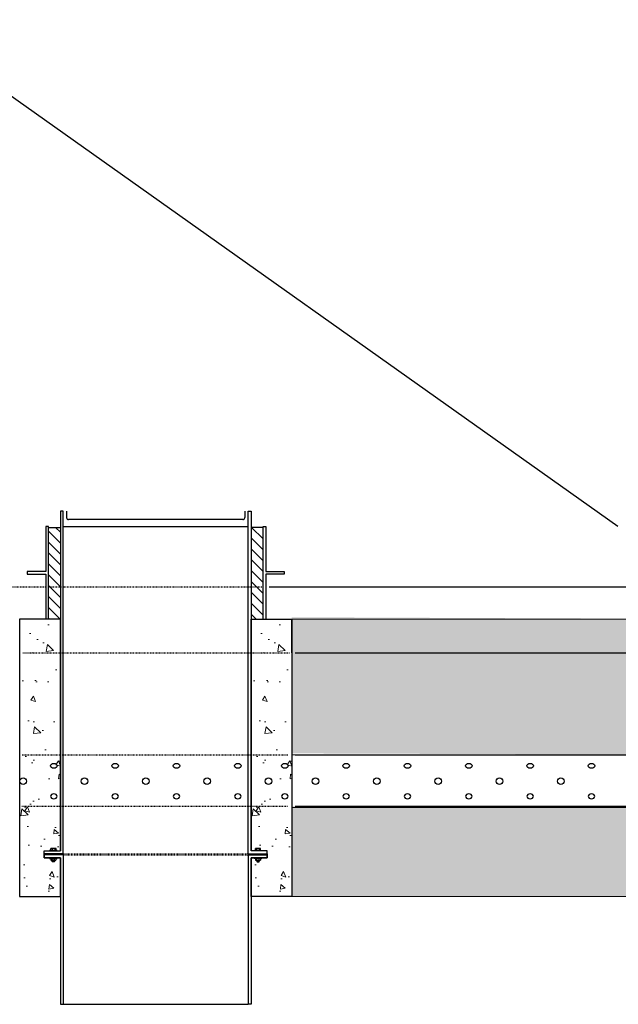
# Model space of a CAD drawing. Header units: inches. Extents: x -52 to 1181, y -619 to 642.
# Tile 7 of 13: x 222 to 300, y 148 to 276. Entities that reach past the tile are written whole.
import ezdxf

# ---------------------------------------------------------------- set-up
doc = ezdxf.new("R2010")
doc.units = ezdxf.units.IN
doc.header["$MEASUREMENT"] = 0
doc.linetypes.add('Dash 1_16_', pattern=[0.125, 0.0625, -0.0625])
doc.linetypes.add('IMPORT-DASHED _3_', pattern=[0.070312, 0.046875, -0.023438])
doc.layers.add('A-ANNO-PATT', color=1, linetype='Continuous', lineweight=25)
doc.layers.add('S-TRCH-PATT', color=8, linetype='Continuous', lineweight=18)
for name, color, linetype in [('A-DETL', 90, 'Continuous'), ('A-DETL-THIN', 151, 'Continuous'), ('P-PIPE', 3, 'Continuous')]:
    doc.layers.add(name, color=color, linetype=linetype)
doc.layers.add('A-FLOR-PATT', color=9, linetype='Continuous', lineweight=18, true_color=0x808080)
doc.layers.add('A-WALL-PATT', color=9, linetype='Continuous', lineweight=18, true_color=0x808080)
pattern_1 = [(315, (25.004, 6), (0.7071068, 0.7071068), [])]

msp = doc.modelspace()

# ---------------------------------------------------------------- hatches: boundary and pattern name
at = {"layer": 'A-FLOR-PATT', "lineweight": -3}
h = msp.add_hatch(dxfattribs=at)
h.set_pattern_fill('ANSI31', color=8, scale=8, angle=-90, style=0)
h.set_pattern_definition(pattern_1)
h.paths.add_polyline_path([(227.62, 203.67), (227.62, 209.91), (226.06, 209.91), (226.06, 198), (227.62, 198), (227.62, 202.53)])
h = msp.add_hatch(dxfattribs=at)
h.set_pattern_fill('ANSI31', color=8, scale=8, angle=-90, style=0)
h.set_pattern_definition(pattern_1)
h.paths.add_polyline_path([(252.38, 203.67), (252.38, 209.91), (253.94, 209.91), (253.94, 198), (252.38, 198), (252.38, 202.53)])
h = msp.add_hatch(color=8, dxfattribs=at)
h.paths.add_polyline_path([(225.53, 167.37), (226.56, 167.37), (226.56, 167.53), (225.53, 167.53)])
h.paths.add_polyline_path([(226.88, 167.53), (226.88, 167.37), (228, 167.37), (228, 167.53), (227.6, 167.53)])
h = msp.add_hatch(color=8, dxfattribs=at)
h.paths.add_polyline_path([(254.47, 167.37), (253.44, 167.37), (253.44, 167.53), (254.47, 167.53)])
h.paths.add_polyline_path([(253.12, 167.53), (253.12, 167.37), (252, 167.37), (252, 167.53), (252.4, 167.53)])
at = {"layer": 'A-WALL-PATT'}
h = msp.add_hatch(dxfattribs=at)
h.set_pattern_fill('AR-CONC', color=256, angle=-90)
h.set_pattern_definition([(320, (-15.779, 20.091), (-0.62752, -7.1726), [0.75, -8.25]), (265, (-15.779, 20.091), (7.52192, 1.38751), [0.6, -6.6]), (10.4514, (-15.831, 19.493), (6.8944, -5.78509), [0.6374, -7.01142]), (316.1842, (-13.779, 20.091), (-1.6552, -10.67241), [1.125, -12.375]), (6.6356, (-13.917, 19.202), (9.7412, -9.34662), [0.9561, -10.51714]), (261.184, (-13.779, 20.091), (9.7412, -9.3466), [0.9, -9.9]), (291, (-14.279, 19.091), (-4.02619, -5.96907), [0.75, -8.25]), (236, (-14.279, 19.091), (7.2515, -2.43315), [0.6, -6.6]), (341.4514, (-14.6145, 18.5936), (3.22531, -8.40222), [0.6374, -7.01142]), (307.5, (-15.779, 20.091), (3.328939, -0.121599), [0, -6.52, 0, -6.7, 0, -6.625]), (277.5, (-15.779, 20.091), (3.944117, -2.630695), [0, -3.82, 0, -6.37, 0, -2.525]), (237.5, (-15.779, 22.321), (-0.225549, -5.338224), [0, -2.5, 0, -7.8, 0, -10.35]), (227.5, (-15.779, 23.321), (1.00105, -5.83186), [0, -3.25, 0, -5.18, 0, -7.35])])
h.paths.add_polyline_path([(227.62, 198), (222.32, 198), (222.32, 167.9), (224.43, 167.9), (224.43, 166.99), (222.32, 166.99), (222.32, 162), (227.62, 162)])
h = msp.add_hatch(dxfattribs=at)
h.set_pattern_fill('AR-CONC', color=256, angle=-90)
h.set_pattern_definition([(320, (14.271, 20.091), (-0.62752, -7.1726), [0.75, -8.25]), (265, (14.271, 20.091), (7.52192, 1.38751), [0.6, -6.6]), (10.4514, (14.219, 19.493), (6.8944, -5.78509), [0.6374, -7.01142]), (316.1842, (16.271, 20.091), (-1.6552, -10.67241), [1.125, -12.375]), (6.6356, (16.133, 19.202), (9.7412, -9.34662), [0.9561, -10.51714]), (261.184, (16.271, 20.091), (9.7412, -9.3466), [0.9, -9.9]), (291, (15.771, 19.091), (-4.02619, -5.96907), [0.75, -8.25]), (236, (15.771, 19.091), (7.2515, -2.43315), [0.6, -6.6]), (341.4514, (15.4355, 18.5936), (3.22531, -8.40222), [0.6374, -7.01142]), (307.5, (14.271, 20.091), (3.328939, -0.121599), [0, -6.52, 0, -6.7, 0, -6.625]), (277.5, (14.271, 20.091), (3.944117, -2.630695), [0, -3.82, 0, -6.37, 0, -2.525]), (237.5, (14.271, 22.321), (-0.225549, -5.338224), [0, -2.5, 0, -7.8, 0, -10.35]), (227.5, (14.271, 23.321), (1.00105, -5.83186), [0, -3.25, 0, -5.18, 0, -7.35])])
h.paths.add_polyline_path([(257.67, 198), (252.38, 198), (252.38, 167.9), (254.48, 167.9), (254.48, 166.99), (252.38, 166.99), (252.38, 162), (257.67, 162)])
at = {"layer": 'S-TRCH-PATT'}
h = msp.add_hatch(dxfattribs=at)
h.set_pattern_fill('GRAVEL', color=256, scale=8)
h.set_pattern_definition([(228.01279, (5.76, 8), (-64, -72), [1.07629, -106.552704]), (184.96974, (5.04, 7.2), (96, 8), [1.846944, -182.8474]), (132.51045, (3.2, 7.04), (80, -88), [1.302304, -128.92826]), (267.27369, (0.08, 5.04), (8, 160), [1.681904, -166.508464]), (292.833654, (0, 3.36), (-40, 96), [1.64924, -163.274985]), (357.27369, (0.64, 1.84), (-160, 8), [1.681904, -166.508464]), (37.69424, (2.32, 1.76), (-104, -80), [2.22423, -220.19879]), (72.25533, (4.08, 3.12), (56, 176), [2.099904, -207.89057]), (121.429566, (4.72, 5.12), (-64, 104), [1.6876, -167.072585]), (175.23636, (3.84, 6.56), (88, -8), [1.926656, -94.4061]), (222.397438, (1.92, 6.72), (-96, -88), [2.491584, -246.667]), (138.81407, (8, 4.96), (-56, 48), [0.85041, -84.19076]), (171.469234, (7.36, 5.52), (104, -16), [1.617896, -160.17209]), (225, (5.76, 5.76), (-9e-16, -8), [1.13137, -10.18234]), (203.19859, (5.2, 6.72), (40, 16), [0.609264, -60.31692]), (291.8014, (4.64, 6.48), (-8, 24), [0.861624, -42.219694]), (30.96376, (4.96, 5.68), (24, 16), [1.39943, -45.24818]), (161.56505, (6.16, 6.4), (16, -8), [1.01193, -24.28629]), (16.38954, (0, 6.48), (80, 24), [1.4176, -140.34276]), (70.346176, (1.36, 6.88), (-32, -88), [1.18929, -117.73926]), (293.19859, (6.16, 8), (-16, 40), [1.21852, -59.707665]), (343.61046, (6.64, 6.88), (-80, 24), [1.4176, -140.34276]), (339.44395, (0, 1.52), (-40, 16), [1.36704, -66.98499]), (294.77514, (1.28, 1.04), (-40, 88), [1.145424, -113.397145]), (66.80141, (6.24, 0), (16, 40), [1.21852, -59.707665]), (17.354025, (6.72, 1.12), (-104, -32), [1.34105, -132.76339]), (69.44395, (2.32, 0), (-16, -40), [0.68352, -67.66851]), (101.30993, (5.76, 0), (-8, 32), [0.40792, -40.384236]), (165.96376, (5.68, 0.4), (24, -8), [1.64924, -31.335605]), (186.009006, (4.08, 0.8), (80, 8), [1.5284, -151.311385]), (303.69007, (4.96, 4.96), (-8, 16), [1.153776, -27.690634]), (353.157227, (5.6, 4), (136, -16), [2.01435, -199.4205]), (60.9454, (7.6, 3.76), (-32, -56), [0.82365, -81.54139]), (90, (8, 4.48), (-8, 8), [0.48, -7.52]), (120.25644, (3.92, 1.04), (32, -56), [1.11139, -110.02816]), (48.01279, (3.36, 2), (64, 72), [2.152576, -105.476416]), (0, (4.8, 3.6), (8, 8), [2.08, -5.92]), (325.30485, (6.88, 3.6), (80, -56), [1.26491, -125.226194]), (254.0546, (7.92, 2.88), (-8, -32), [1.164816, -57.07606]), (207.645975, (7.6, 1.76), (-152, -80), [1.89652, -187.755793]), (175.42608, (5.92, 0.88), (-104, 8), [2.00639, -198.63259])])
edge = h.paths.add_edge_path()
edge.add_line((467.72, 210), (336, 210))
edge.add_line((336, 210), (336, 406.82))
edge.add_line((336, 406.82), (331.44, 412))
edge.add_line((331.44, 412), (90, 412))
edge.add_line((90, 412), (90, 642.15))
edge.add_line((90, 642.15), (66, 642.15))
edge.add_line((66, 642.15), (66, 595.75))
edge.add_line((66, 595.75), (70.44, 595.75))
edge.add_line((70.44, 595.75), (70.44, 595.93))
edge.add_line((70.44, 595.93), (71.94, 595.93))
edge.add_line((71.94, 595.93), (71.94, 595.75))
edge.add_line((71.94, 595.75), (74.69, 595.75))
edge.add_line((74.69, 595.75), (74.69, 598.63))
edge.add_line((74.69, 598.63), (74.35, 598.63))
edge.add_line((74.35, 598.63), (74.35, 601.63))
edge.add_line((74.35, 601.63), (74.69, 601.63))
edge.add_line((74.69, 601.63), (74.69, 625.63))
edge.add_line((74.69, 625.63), (74.35, 625.63))
edge.add_line((74.35, 625.63), (74.35, 628.63))
edge.add_arc((78, 628.63), 3.65, 0, 180, ccw=False)
edge.add_line((81.65, 628.63), (81.65, 625.63))
edge.add_line((81.65, 625.63), (81.31, 625.63))
edge.add_line((81.31, 625.63), (81.31, 601.63))
edge.add_line((81.31, 601.63), (81.65, 601.63))
edge.add_line((81.65, 601.63), (81.65, 598.63))
edge.add_line((81.65, 598.63), (81.31, 598.63))
edge.add_line((81.31, 598.63), (81.31, 589.37))
edge.add_line((81.31, 589.37), (81.65, 589.37))
edge.add_line((81.65, 589.37), (81.65, 586.37))
edge.add_line((81.65, 586.37), (81.31, 586.37))
edge.add_line((81.31, 586.37), (81.31, 541.63))
edge.add_line((81.31, 541.63), (81.65, 541.63))
edge.add_line((81.65, 541.63), (81.65, 538.63))
edge.add_line((81.65, 538.63), (81.31, 538.63))
edge.add_line((81.31, 538.63), (81.31, 529.37))
edge.add_line((81.31, 529.37), (81.65, 529.37))
edge.add_line((81.65, 529.37), (81.65, 526.37))
edge.add_line((81.65, 526.37), (81.31, 526.37))
edge.add_line((81.31, 526.37), (81.31, 481.63))
edge.add_line((81.31, 481.63), (81.65, 481.63))
edge.add_line((81.65, 481.63), (81.65, 478.63))
edge.add_line((81.65, 478.63), (81.31, 478.63))
edge.add_line((81.31, 478.63), (81.31, 469.37))
edge.add_line((81.31, 469.37), (81.65, 469.37))
edge.add_line((81.65, 469.37), (81.65, 466.37))
edge.add_line((81.65, 466.37), (81.31, 466.37))
edge.add_line((81.31, 466.37), (81.31, 421.63))
edge.add_line((81.31, 421.63), (81.65, 421.63))
edge.add_line((81.65, 421.63), (81.65, 418.63))
edge.add_line((81.65, 418.63), (81.31, 418.63))
edge.add_line((81.31, 418.63), (81.31, 409.37))
edge.add_line((81.31, 409.37), (81.65, 409.37))
edge.add_line((81.65, 409.37), (81.65, 406.37))
edge.add_line((81.65, 406.37), (81.31, 406.37))
edge.add_line((81.31, 406.37), (81.31, 399.42))
edge.add_line((81.31, 399.42), (81.65, 399.42))
edge.add_line((81.65, 399.42), (81.65, 396.42))
edge.add_arc((78, 401.16), 5.99, 232.4734, 307.5266, ccw=False)
edge.add_line((74.35, 396.42), (74.35, 399.42))
edge.add_line((74.35, 399.42), (74.69, 399.42))
edge.add_line((74.69, 399.42), (74.69, 406.37))
edge.add_line((74.69, 406.37), (74.35, 406.37))
edge.add_line((74.35, 406.37), (74.35, 409.37))
edge.add_line((74.35, 409.37), (74.68, 409.37))
edge.add_line((74.68, 409.37), (74.68, 412.25))
edge.add_line((74.68, 412.25), (71.94, 412.25))
edge.add_line((71.94, 412.25), (71.94, 412.08))
edge.add_line((71.94, 412.08), (70.44, 412.08))
edge.add_line((70.44, 412.08), (70.44, 412.25))
edge.add_line((70.44, 412.25), (66, 412.25))
edge.add_line((66, 412.25), (66, 388))
edge.add_line((66, 388), (312, 388))
edge.add_line((312, 388), (312, 198))
edge.add_line((312, 198), (257.64, 198.24))
edge.add_line((257.64, 198.24), (257.71, 180.56))
edge.add_line((257.71, 180.56), (329.59, 180.31))
edge.add_line((329.59, 180.31), (328.81, 181.1))
edge.add_line((328.81, 181.1), (328.57, 180.86))
edge.add_line((328.57, 180.86), (326.4, 183.03))
edge.add_line((326.4, 183.03), (326.66, 183.27))
edge.add_line((326.66, 183.27), (325.53, 184.38))
edge.add_line((325.53, 184.38), (325.28, 184.13))
edge.add_line((325.28, 184.13), (323.08, 186.28))
edge.add_line((323.08, 186.28), (323.32, 186.54))
edge.add_arc((328.79, 192.51), 8.1, 175.7139, 227.4597, ccw=False)
edge.add_line((320.71, 193.11), (320.31, 193.11))
edge.add_line((320.31, 193.11), (320.31, 196.15))
edge.add_line((320.31, 196.15), (320.69, 196.15))
edge.add_line((320.69, 196.15), (320.67, 383.3))
edge.add_line((320.67, 383.3), (320.39, 383.3))
edge.add_line((320.39, 383.3), (320.39, 386.51))
edge.add_line((320.39, 386.51), (318.11, 388.78))
edge.add_line((318.11, 388.78), (318.32, 388.98))
edge.add_line((318.32, 388.98), (312.98, 394.3))
edge.add_line((312.98, 394.3), (312.76, 394.13))
edge.add_line((312.76, 394.13), (310.54, 396.37))
edge.add_line((310.54, 396.37), (307.32, 396.36))
edge.add_line((307.32, 396.36), (307.35, 396.69))
edge.add_line((307.35, 396.69), (90.36, 396.69))
edge.add_line((90.36, 396.69), (90.36, 396.35))
edge.add_line((90.36, 396.35), (87.36, 396.35))
edge.add_arc((92.82, 400), 6.57, 146.2871, 213.7129, ccw=False)
edge.add_line((87.36, 403.65), (90.36, 403.65))
edge.add_line((90.36, 403.65), (90.36, 403.31))
edge.add_line((90.36, 403.31), (307.28, 403.31))
edge.add_line((307.28, 403.31), (307.28, 403.64))
edge.add_line((307.28, 403.64), (310.49, 403.64))
edge.add_line((310.49, 403.64), (310.49, 403.35))
edge.add_arc((310.85, 397.29), 6.07, 40.3412, 93.3832, ccw=False)
edge.add_line((315.47, 401.22), (315.69, 401.51))
edge.add_line((315.69, 401.51), (317.93, 399.24))
edge.add_line((317.93, 399.24), (317.69, 399.04))
edge.add_line((317.69, 399.04), (323.05, 393.73))
edge.add_line((323.05, 393.73), (323.22, 393.91))
edge.add_line((323.22, 393.91), (325.52, 391.58))
edge.add_line((325.52, 391.58), (325.32, 391.46))
edge.add_arc((319.94, 386.31), 7.44, 1.3127, 43.7006, ccw=False)
edge.add_line((327.38, 386.48), (327.64, 386.49))
edge.add_line((327.64, 386.49), (327.63, 383.3))
edge.add_line((327.63, 383.3), (327.35, 383.32))
edge.add_line((327.35, 383.32), (327.35, 202.2))
edge.add_line((327.35, 202.2), (342, 202.2))
edge.add_line((342, 202.2), (342, 202.58))
edge.add_line((342, 202.58), (346.17, 202.58))
edge.add_line((346.17, 202.58), (346.17, 202.22))
edge.add_line((346.17, 202.22), (358.88, 202.22))
edge.add_line((358.88, 202.22), (358.88, 202.62))
edge.add_line((358.88, 202.62), (363.06, 202.62))
edge.add_line((363.06, 202.62), (363.06, 202.23))
edge.add_line((363.06, 202.23), (367.15, 202.23))
edge.add_line((367.15, 202.23), (367.15, 202.57))
edge.add_line((367.15, 202.57), (371.25, 202.57))
edge.add_line((371.25, 202.57), (371.25, 202.25))
edge.add_line((371.25, 202.25), (375.67, 202.25))
edge.add_line((375.67, 202.25), (375.67, 202.54))
edge.add_line((375.67, 202.54), (379.83, 202.54))
edge.add_line((379.83, 202.54), (379.83, 202.19))
edge.add_line((379.83, 202.19), (467.72, 202.19))
edge.add_line((467.72, 202.19), (467.72, 210))
h = msp.add_hatch(dxfattribs=at)
h.set_pattern_fill('GRAVEL', color=256, scale=8)
h.set_pattern_definition([(228.01279, (-87.5485, -86.0298), (-64, -72), [1.07629, -106.5527]), (184.96974, (-88.2685, -86.82978), (96, 8), [1.84694, -182.8474]), (132.51045, (-90.1085, -86.9898), (80, -88), [1.3023, -128.92826]), (267.27369, (-93.2285, -88.9898), (8, 160), [1.6819, -166.50846]), (292.833654, (-93.3085, -90.6698), (-40, 96), [1.64924, -163.274985]), (357.27369, (-92.6685, -92.1898), (-160, 8), [1.6819, -166.50846]), (37.69424, (-90.9885, -92.26978), (-104, -80), [2.22423, -220.19879]), (72.25533, (-89.2285, -90.90978), (56, 176), [2.0999, -207.89057]), (121.429566, (-88.5885, -88.9098), (-64, 104), [1.6876, -167.072585]), (175.23636, (-89.4685, -87.4698), (88, -8), [1.92666, -94.4061]), (222.39744, (-91.3885, -87.30978), (-96, -88), [2.49158, -246.667]), (138.81407, (-85.3085, -89.0698), (-56, 48), [0.85041, -84.19076]), (171.469234, (-85.9485, -88.5098), (104, -16), [1.6179, -160.17209]), (225, (-87.5485, -88.27), (-9e-16, -8), [1.13137, -10.18234]), (203.1986, (-88.1085, -87.3098), (40, 16), [0.60926, -60.31692]), (291.8014, (-88.6685, -87.5498), (-8, 24), [0.86162, -42.21969]), (30.96376, (-88.3485, -88.3498), (24, 16), [1.39943, -45.24818]), (161.56505, (-87.1485, -87.6298), (16, -8), [1.01193, -24.28629]), (16.38954, (-93.3085, -87.5498), (80, 24), [1.4176, -140.34276]), (70.34618, (-91.9485, -87.1498), (-32, -88), [1.18929, -117.73926]), (293.1986, (-87.1485, -86.0298), (-16, 40), [1.21852, -59.70766]), (343.61046, (-86.6685, -87.1498), (-80, 24), [1.4176, -140.34276]), (339.44395, (-93.3085, -92.5098), (-40, 16), [1.36704, -66.98499]), (294.77514, (-92.0285, -92.9898), (-40, 88), [1.14542, -113.39714]), (66.8014, (-87.0685, -94.0298), (16, 40), [1.21852, -59.70766]), (17.35402, (-86.5885, -92.9098), (-104, -32), [1.34105, -132.76339]), (69.44395, (-90.9885, -94.0298), (-16, -40), [0.68352, -67.66851]), (101.30993, (-87.5485, -94.0298), (-8, 32), [0.40792, -40.38424]), (165.96376, (-87.6285, -93.6298), (24, -8), [1.64924, -31.3356]), (186.00901, (-89.2285, -93.2298), (80, 8), [1.5284, -151.311385]), (303.69007, (-88.3485, -89.0698), (-8, 16), [1.15378, -27.69063]), (353.157227, (-87.7085, -90.02978), (136, -16), [2.01435, -199.4205]), (60.9454, (-85.7085, -90.2698), (-32, -56), [0.82365, -81.54139]), (90, (-85.3085, -89.55), (-8, 8), [0.48, -7.52]), (120.25644, (-89.3885, -92.9898), (32, -56), [1.11139, -110.02816]), (48.01279, (-89.9485, -92.0298), (64, 72), [2.15258, -105.47642]), (0, (-88.5085, -90.43), (8, 8), [2.08, -5.92]), (325.30485, (-86.4285, -90.4298), (80, -56), [1.26491, -125.22619]), (254.0546, (-85.3885, -91.1498), (-8, -32), [1.16482, -57.07606]), (207.645975, (-85.7085, -92.26978), (-152, -80), [1.89652, -187.75579]), (175.42608, (-87.3885, -93.14978), (-104, 8), [2.00639, -198.63259])])
edge = h.paths.add_edge_path()
edge.add_line((257.67, 162), (257.67, 173.69))
edge.add_line((257.67, 173.69), (347.97, 173.69))
edge.add_arc((347.97, 182), 8.31, 270.0001, 360.0011)
edge.add_line((356.28, 182), (356.32, 193.52))
edge.add_line((356.32, 193.52), (372.25, 193.52))
edge.add_line((372.25, 193.52), (372.25, 186))
edge.add_line((372.25, 186), (366, 186))
edge.add_line((366, 186), (366, 162))
edge.add_line((366, 162), (257.67, 162))

# ---------------------------------------------------------------- linework, layer by layer
at = {"layer": 'A-ANNO-PATT'}
msp.add_line((300, 210), (66, 376), dxfattribs=at)
for centre in [(222.78, 176.96), (230.74, 176.96), (238.71, 176.96), (246.68, 176.96), (254.65, 176.96), (260.74, 176.96), (268.71, 176.96), (276.68, 176.96), (284.65, 176.96), (292.62, 176.96)]:
    msp.add_circle(centre, 0.432, dxfattribs=at)
for centre in [(226.76, 178.95), (234.73, 178.95), (242.7, 178.95), (250.67, 178.95), (256.76, 178.95), (264.73, 178.95), (272.7, 178.95), (280.67, 178.95), (288.64, 178.95), (296.6, 178.95)]:
    msp.add_ellipse(centre, major_axis=(-0.432, 0), ratio=0.727074, dxfattribs=at)
at = {"layer": 'A-ANNO-PATT', "extrusion": (0, 0, -1)}
for centre in [(226.76, 174.98), (234.73, 174.98), (242.7, 174.98), (250.67, 174.98), (256.76, 174.98), (264.73, 174.98), (272.7, 174.98), (280.67, 174.98), (288.64, 174.98), (296.6, 174.98)]:
    msp.add_ellipse(centre, major_axis=(-0.432, 0), ratio=0.727074, dxfattribs=at)
at = {"layer": 'A-DETL', "lineweight": -3}
for p, q in [((227.62, 212), (227.62, 167.9)), ((228, 212), (227.62, 212)), ((228, 167.53), (228, 212)), ((228.43, 211.99), (228.43, 211.17)), ((251.57, 211.99), (251.57, 211.17)), ((252, 167.53), (252, 212)), ((252, 212), (252.38, 212)), ((252.38, 212), (252.38, 167.9)), ((225.71, 210), (225.71, 204.19)), ((226.06, 210), (225.71, 210)), ((226.06, 198), (226.06, 210)), ((228, 210), (252, 210)), ((251.32, 210.92), (228.68, 210.92)), ((253.94, 198), (253.94, 210)), ((253.94, 210), (254.29, 210)), ((254.29, 210), (254.29, 204.19)), ((225.71, 204.19), (223.3, 204.19)), ((223.3, 204.19), (223.3, 203.81)), ((223.3, 203.81), (225.71, 203.81)), ((225.71, 203.81), (225.71, 198)), ((254.29, 204.19), (256.7, 204.19)), ((256.7, 203.81), (254.29, 203.81)), ((254.29, 203.81), (254.29, 198)), ((256.7, 204.19), (256.7, 203.81)), ((226.06, 198), (225.71, 198)), ((253.94, 198), (254.29, 198)), ((225.52, 167.53), (225.52, 167.9)), ((225.52, 167.9), (227.62, 167.9)), ((228, 167.53), (225.52, 167.53)), ((225.53, 167.53), (225.53, 167.37)), ((227.22, 167.97), (226.21, 167.97)), ((226.21, 167.97), (226.21, 167.9)), ((226.39, 167.97), (226.39, 168.2)), ((226.97, 168.23), (226.47, 168.23)), ((226.56, 168.2), (226.56, 167.97)), ((226.56, 167.37), (226.56, 167.53)), ((226.88, 167.53), (226.88, 167.37)), ((226.89, 168.2), (226.89, 167.97)), ((227.06, 167.97), (227.06, 168.2)), ((227.22, 167.9), (227.22, 167.97)), ((252, 167.53), (254.48, 167.53)), ((254.48, 167.9), (252.38, 167.9)), ((252.78, 167.9), (252.78, 167.97)), ((252.78, 167.97), (253.79, 167.97)), ((252.94, 167.97), (252.94, 168.2)), ((253.03, 168.23), (253.53, 168.23)), ((253.11, 168.2), (253.11, 167.97)), ((253.12, 167.53), (253.12, 167.37)), ((253.44, 168.2), (253.44, 167.97)), ((253.44, 167.37), (253.44, 167.53)), ((253.61, 167.97), (253.61, 168.2)), ((253.79, 167.97), (253.79, 167.9)), ((254.47, 167.53), (254.47, 167.37)), ((254.48, 167.53), (254.48, 167.9)), ((228, 167.37), (225.52, 167.37)), ((225.52, 167.37), (225.52, 166.99)), ((225.52, 166.99), (227.62, 166.99)), ((226.21, 166.99), (226.21, 166.93)), ((226.21, 166.93), (227.22, 166.93)), ((226.37, 166.93), (226.37, 166.7)), ((226.46, 166.66), (226.96, 166.66)), ((226.55, 166.7), (226.55, 166.93)), ((226.57, 166.65), (226.55, 166.66)), ((226.55, 166.63), (226.57, 166.65)), ((226.57, 166.61), (226.55, 166.63)), ((226.55, 166.6), (226.57, 166.61)), ((226.57, 166.58), (226.55, 166.6)), ((226.55, 166.57), (226.57, 166.58)), ((226.57, 166.55), (226.55, 166.57)), ((226.55, 166.54), (226.57, 166.55)), ((226.58, 166.48), (226.55, 166.54)), ((226.83, 166.48), (226.58, 166.48)), ((226.87, 166.52), (226.83, 166.48)), ((226.84, 166.66), (226.87, 166.65)), ((226.87, 166.65), (226.84, 166.63)), ((226.84, 166.63), (226.87, 166.61)), ((226.87, 166.61), (226.84, 166.6)), ((226.84, 166.6), (226.87, 166.58)), ((226.87, 166.58), (226.84, 166.57)), ((226.84, 166.57), (226.87, 166.55)), ((226.87, 166.55), (226.84, 166.54)), ((226.84, 166.54), (226.87, 166.52)), ((226.87, 166.7), (226.87, 166.93)), ((227.04, 166.93), (227.04, 166.7)), ((227.22, 166.93), (227.22, 166.99)), ((227.62, 166.99), (227.62, 147.98)), ((228, 167.37), (228, 147.99)), ((252, 167.37), (254.48, 167.37)), ((252, 167.37), (252, 147.99)), ((254.48, 166.99), (252.38, 166.99)), ((252.38, 166.99), (252.38, 147.98)), ((252.78, 166.93), (252.78, 166.99)), ((253.79, 166.93), (252.78, 166.93)), ((252.96, 166.93), (252.96, 166.7)), ((253.54, 166.66), (253.04, 166.66)), ((253.13, 166.7), (253.13, 166.93)), ((253.16, 166.66), (253.13, 166.65)), ((253.13, 166.65), (253.16, 166.63)), ((253.16, 166.63), (253.13, 166.61)), ((253.13, 166.61), (253.16, 166.6)), ((253.16, 166.6), (253.13, 166.58)), ((253.13, 166.58), (253.16, 166.57)), ((253.16, 166.57), (253.13, 166.55)), ((253.13, 166.55), (253.16, 166.54)), ((253.16, 166.54), (253.13, 166.52)), ((253.13, 166.52), (253.17, 166.48)), ((253.17, 166.48), (253.42, 166.48)), ((253.42, 166.48), (253.45, 166.54)), ((253.43, 166.65), (253.45, 166.66)), ((253.45, 166.63), (253.43, 166.65)), ((253.43, 166.61), (253.45, 166.63)), ((253.45, 166.6), (253.43, 166.61)), ((253.43, 166.58), (253.45, 166.6)), ((253.45, 166.57), (253.43, 166.58)), ((253.43, 166.55), (253.45, 166.57)), ((253.45, 166.54), (253.43, 166.55)), ((253.45, 166.7), (253.45, 166.93)), ((253.63, 166.93), (253.63, 166.7)), ((253.79, 166.99), (253.79, 166.93)), ((254.48, 167.37), (254.48, 166.99)), ((227.62, 147.98), (228, 147.99)), ((228, 147.99), (252, 147.99)), ((228, 147.98), (228.37, 147.99)), ((252.38, 147.98), (252, 147.99))]:
    msp.add_line(p, q, dxfattribs=at)
at = {"layer": 'A-DETL', "linetype": 'IMPORT-DASHED _3_', "lineweight": -3}
for p, q in [((228, 167.53), (252, 167.53)), ((228, 167.37), (252, 167.37))]:
    msp.add_line(p, q, dxfattribs=at)
at = {"layer": 'A-DETL', "lineweight": -3}
for centre, radius, start, end in [((228.68, 211.17), 0.25, 180, 270), ((251.32, 211.17), 0.25, 270, 0), ((226.47, 168.1), 0.126, 46.7502, 133.2498), ((226.72, 167.82), 0.407, 66.3432, 113.6568), ((226.97, 168.1), 0.126, 46.7502, 133.2498), ((253.03, 168.1), 0.126, 46.7502, 133.2498), ((253.28, 167.82), 0.407, 66.3432, 113.6568), ((253.53, 168.1), 0.126, 46.7502, 133.2498), ((226.46, 166.79), 0.126, 226.7502, 313.2498), ((226.71, 167.07), 0.407, 246.3432, 293.6568), ((226.96, 166.79), 0.126, 226.7502, 313.2498), ((253.04, 166.79), 0.126, 226.7502, 313.2498), ((253.29, 167.07), 0.407, 246.3432, 293.6568), ((253.54, 166.79), 0.126, 226.7502, 313.2498)]:
    msp.add_arc(centre, radius, start, end, dxfattribs=at)
at = {"layer": 'A-DETL-THIN', "lineweight": -3}
for p, q in [((226.87, 166.65), (226.55, 166.66)), ((226.87, 166.61), (226.55, 166.63)), ((226.87, 166.58), (226.55, 166.6)), ((226.87, 166.55), (226.55, 166.57)), ((226.87, 166.52), (226.55, 166.54)), ((253.13, 166.65), (253.45, 166.66)), ((253.13, 166.61), (253.45, 166.63)), ((253.13, 166.58), (253.45, 166.6)), ((253.13, 166.55), (253.45, 166.57)), ((253.13, 166.52), (253.45, 166.54))]:
    msp.add_line(p, q, dxfattribs=at)
at = {"layer": 'A-FLOR-PATT', "color": 8, "lineweight": -3}
for p, q in [((226.05, 209.91), (227.62, 209.91)), ((253.95, 209.91), (252.38, 209.91))]:
    msp.add_line(p, q, dxfattribs=at)
at = {"layer": 'P-PIPE', "linetype": 'Dash 1_16_'}
for p, q in [((187.98, 202.2), (225.71, 202.2)), ((226.08, 202.2), (253.94, 202.2)), ((257.37, 193.57), (222.74, 193.57)), ((257.14, 180.31), (222.63, 180.31)), ((222.62, 173.69), (257.1, 173.69))]:
    msp.add_line(p, q, dxfattribs=at)
at = {"layer": 'P-PIPE'}
for p, q in [((254.73, 202.2), (320.3, 202.2)), ((320.01, 193.57), (258.09, 193.57)), ((325.71, 180.31), (258.09, 180.31)), ((258.09, 173.69), (325.71, 173.69))]:
    msp.add_line(p, q, dxfattribs=at)
for points in [[(222.32, 162), (227.62, 162), (227.62, 166.99), (225.52, 166.99), (225.52, 167.9), (227.62, 167.9), (227.62, 198), (222.32, 198)], [(257.67, 162), (252.38, 162), (252.38, 166.99), (254.48, 166.99), (254.48, 167.9), (252.38, 167.9), (252.38, 198), (257.67, 198)]]:
    msp.add_lwpolyline(points, close=True, dxfattribs=at)
at = {"layer": 'S-TRCH-PATT'}
msp.add_lwpolyline([(312, 388), (312, 198), (257.64, 198), (257.71, 180.39), (329.59, 180.39), (328.81, 181.1), (328.57, 180.86), (326.4, 183.03), (326.66, 183.27), (325.53, 184.38), (325.28, 184.13), (323.08, 186.28), (323.32, 186.54, -0.2297), (320.71, 193.11), (320.31, 193.11), (320.31, 196.15), (320.69, 196.15), (320.67, 383.3)], format="xyb", dxfattribs=at)
at = {"layer": 'S-TRCH-PATT', "linetype": 'Continuous', "lineweight": 0}
msp.add_lwpolyline([(366, 162), (257.67, 162), (257.67, 173.55), (325.71, 173.55)], dxfattribs=at)

doc.saveas('drawing.dxf')
